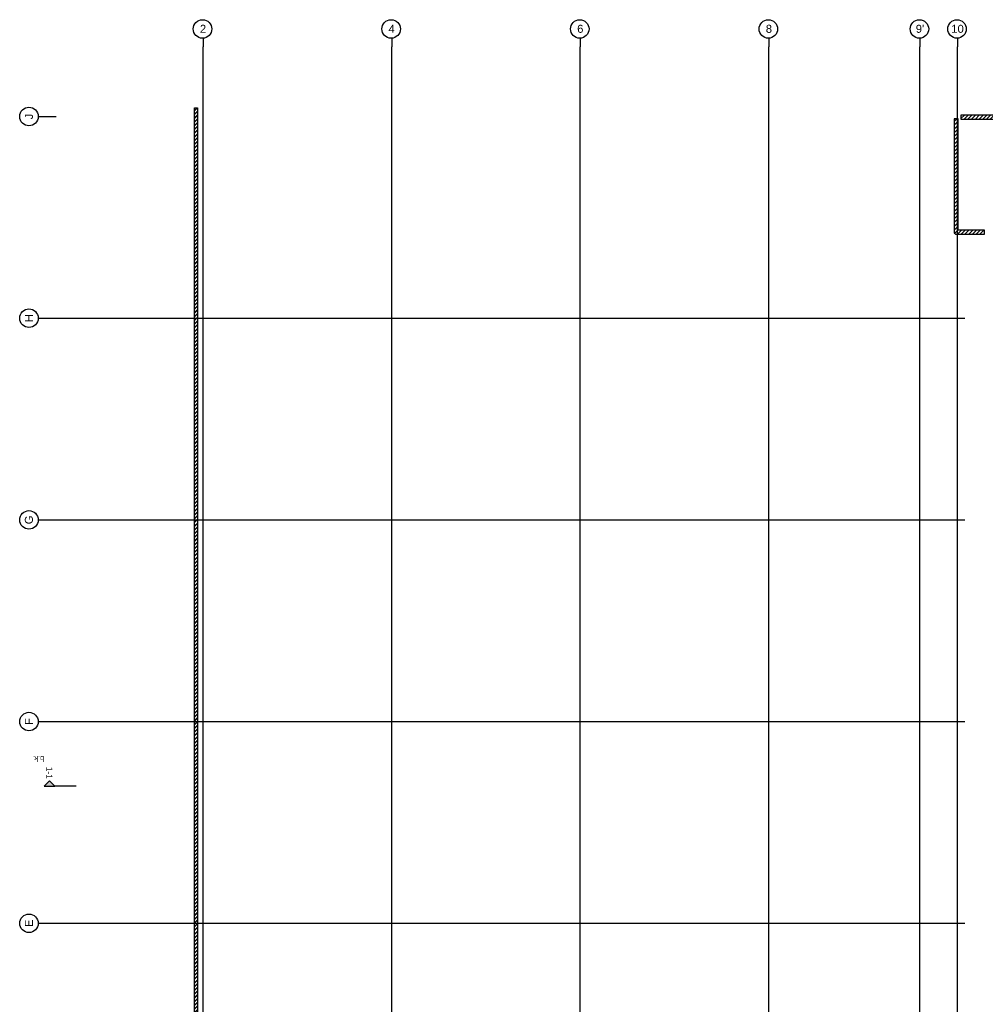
# Model space of a CAD drawing. Header units: millimetres. Extents: x -38031 to 110605, y -22066 to 88711.
# Tile 50 of 116: x -38031 to -1530, y 25034 to 62233. Entities that reach past the tile are written whole.
import ezdxf
from ezdxf.enums import TextEntityAlignment as Align

# ---------------------------------------------------------------- set-up
doc = ezdxf.new("R2010")
doc.units = ezdxf.units.MM
doc.header["$LTSCALE"] = 50
doc.set_wipeout_variables(frame=1)
doc.linetypes.add('STYLE_06', pattern=[1.04164, 0.625, -0.20828, 0.06943, -0.13893])
for name, color, linetype in [('AB$1A---_ATTRIB050', 8, 'Continuous'), ('AL$1A---_ALGEMEEN', 8, 'Continuous'), ('AM$1A---_ARCERING', 8, 'Continuous'), ('AT$1A---_TEKST070', 8, 'Continuous'), ('Bouwkundig', 8, 'Continuous'), ('stramien', 1, 'Continuous')]:
    doc.layers.add(name, color=color, linetype=linetype)
doc.styles.add('Arial', font='ARIAL.TTF')
doc.styles.get("Standard").update_dxf_attribs({"font": 'iso.shx'})
pattern_1 = [(45, (0, 0), (70.71068, -70.71068), [])]

# ---------------------------------------------------------------- blocks, each defined once
blk = doc.blocks.new('Group-91')
at = {"color": 0}
for points in [[(-58816, 30055), (-58816, 29905), (-55360, 29905), (-55360, 30055)], [(-46286, 30055), (-53474, 30055), (-53474, 29905), (-46286, 29905)], [(-46086, 29905), (-44481, 29905), (-44481, 30055), (-46086, 30055)], [(-29480, 29905), (-23480, 29905), (-23480, 30055), (-29480, 30055)]]:
    blk.add_wipeout(points, dxfattribs=at).dxf.layer = 'AL$1A---_ALGEMEEN'
at = {"layer": 'AM$1A---_ARCERING', "linetype": 'Continuous', "lineweight": 5}
h = blk.add_hatch(dxfattribs=at)
h.set_pattern_fill('KALKZANDSTEEN', color=256, style=0, pattern_type=2)
h.set_pattern_definition(pattern_1)
h.paths.add_polyline_path([(-58816, 30055), (-58816, 29905), (-55360, 29905), (-55360, 30055)])
h = blk.add_hatch(dxfattribs=at)
h.set_pattern_fill('KALKZANDSTEEN', color=256, style=0, pattern_type=2)
h.set_pattern_definition(pattern_1)
h.paths.add_polyline_path([(-46286, 30055), (-53474, 30055), (-53474, 29905), (-46286, 29905)])
h = blk.add_hatch(dxfattribs=at)
h.set_pattern_fill('KALKZANDSTEEN', color=256, style=0, pattern_type=2)
h.set_pattern_definition(pattern_1)
h.paths.add_polyline_path([(-46086, 29905), (-44481, 29905), (-44481, 30055), (-46086, 30055)])
h = blk.add_hatch(dxfattribs=at)
h.set_pattern_fill('KALKZANDSTEEN', color=256, style=0, pattern_type=2)
h.set_pattern_definition(pattern_1)
edge = h.paths.add_edge_path()
edge.add_line((-29480, 29905), (-23480, 29905))
edge.add_line((-23480, 29905), (-23480, 30055))
edge.add_line((-23480, 30055), (-29480, 30055))
at = {"layer": 'AL$1A---_ALGEMEEN', "color": 0}
blk.add_line((-46086, 29905), (-44481, 29905), dxfattribs=at)
for points in [[(-58816, 30055), (-58816, 29905), (-55360, 29905), (-55360, 30055)], [(-46286, 30055), (-53474, 30055), (-53474, 29905), (-46286, 29905)]]:
    blk.add_lwpolyline(points, close=True, dxfattribs=at)
at = {"layer": 'AL$1A---_ALGEMEEN', "color": 0, "flags": 128}
blk.add_lwpolyline([(-44481, 30055), (-46086, 30055), (-46086, 29905)], dxfattribs=at)
at = {"layer": 'AL$1A---_ALGEMEEN', "color": 0}
blk.add_lwpolyline([(-29480, 29905), (-23480, 29905), (-23480, 30055), (-29480, 30055)], dxfattribs=at)
blk = doc.blocks.new('Group-92')
at = {"layer": 'AM$1A---_ARCERING', "linetype": 'Continuous', "lineweight": 5}
h = blk.add_hatch(dxfattribs=at)
h.set_pattern_fill('KALKZANDSTEEN', color=256, style=0, pattern_type=2)
h.set_pattern_definition(pattern_1)
edge = h.paths.add_edge_path()
edge.add_arc((-58996, 25629), 75, 183.0572, 270)
edge.add_line((-58996, 25554), (-58921, 25554))
edge.add_line((-58921, 25554), (-57920, 25554))
edge.add_line((-57920, 25554), (-57920, 25704))
edge.add_line((-57920, 25704), (-58921, 25704))
edge.add_line((-58921, 25704), (-58921, 29911))
edge.add_line((-58921, 29911), (-59071, 29911))
edge.add_line((-59071, 29911), (-59071, 25670))
edge.add_line((-59071, 25670), (-59071, 25625))
edge.add_line((-59071, 25625), (-59071, 25625))
at = {"layer": 'AL$1A---_ALGEMEEN', "color": 0, "flags": 128}
blk.add_lwpolyline([(-59071, 25625, 0.39867), (-58996, 25554), (-58921, 25554), (-57920, 25554), (-57920, 25704), (-58921, 25704), (-58921, 29911), (-59071, 29911), (-59071, 25670), (-59071, 25625), (-59071, 25625)], format="xyb", close=True, dxfattribs=at)
at = {"layer": 'AL$1A---_ALGEMEEN', "color": 0}
blk.add_blockref('Group-91', (0, 0), dxfattribs=at)
blk = doc.blocks.new('drsnd pijl')
at = {"layer": 'AM$1A---_ARCERING', "linetype": 'Continuous', "lineweight": 0}
blk.add_hatch(color=256, dxfattribs=at).paths.add_polyline_path([(1005, 442), (200, 442), (0, 242), (-200, 442), (200, 442)])
at = {"layer": 'AL$1A---_ALGEMEEN', "color": 0}
blk.add_lwpolyline([(1005, 442), (200, 442), (0, 242), (-200, 442), (200, 442)], dxfattribs=at)
at = {"layer": 'AL$1A---_ALGEMEEN', "color": 0, "style": 'Arial'}
blk.add_attdef('peil', text='', height=227, rotation=90, dxfattribs=at).set_placement((170, -290), align=Align.BOTTOM_LEFT)
at = {"layer": 'AL$1A---_ALGEMEEN', "color": 0, "flags": 1}
blk.add_attdef('onderdeel', (-200, -700), '', height=227, dxfattribs=at)
blk = doc.blocks.new('200254 W 210e 19-03-2008')
at = {"layer": 'stramien', "linetype": 'Continuous', "lineweight": 0}
blk.add_hatch(color=256, dxfattribs=at).paths.add_polyline_path([(18316.81, 3681.46), (18300.71, 3681.46), (18296.71, 3685.46), (18292.71, 3681.46), (18300.71, 3681.46)])
at = {"layer": 'stramien', "linetype": 'STYLE_06', "ltscale": 50}
for p, q in [((18412.75, 3295.43), (18412.75, 4240.03)), ((18555.35, 3295.43), (18555.35, 4240.03)), ((18697.95, 3295.43), (18697.95, 4240.03)), ((18840.55, 3295.43), (18840.55, 4240.03))]:
    blk.add_line(p, q, dxfattribs=at)
at = {"layer": 'stramien'}
blk.add_lwpolyline([(18316.81, 3681.46), (18300.71, 3681.46), (18296.71, 3685.46), (18292.71, 3681.46), (18300.71, 3681.46)], dxfattribs=at)
at = {"layer": 'AL$1A---_ALGEMEEN', "xscale": 0.02, "yscale": 0.02, "zscale": 0.02}
blk.add_blockref('Group-92', (20161.97, 3587.45), dxfattribs=at)
at = {"layer": 'AL$1A---_ALGEMEEN'}
ref = blk.add_blockref('drsnd pijl', (18296.71, 3690.31), dxfattribs=dict(at, xscale=-0.02, yscale=0.02, zscale=0.02, rotation=180))
ref.add_attrib('peil', '1-1', dxfattribs={"layer": 'AB$1A---_ATTRIB050', "height": 4.546, "rotation": 270, "style": 'Arial'}).set_placement((18293, 3696.11), align=Align.BOTTOM_LEFT)
at = {"layer": 'stramien', "linetype": 'Continuous', "lineweight": 0}
blk.add_text('b.k.', height=4.546, rotation=180, dxfattribs=at).set_placement((18292.71, 3704.3))
at = {"layer": 'stramien', "linetype": 'Continuous', "lineweight": 0, "style": 'Arial'}
blk.add_text('1-1', height=4.546, rotation=270, dxfattribs=at).set_placement((18293, 3696.11), align=Align.BOTTOM_LEFT)
at = {"linetype": 'Continuous'}
for points in [[(18419.35, 4253.6), (18419.32, 4252.91), (18419.21, 4252.23), (18419.05, 4251.56), (18418.82, 4250.92), (18418.52, 4250.3), (18418.17, 4249.71), (18417.76, 4249.15), (18417.3, 4248.65), (18416.79, 4248.18), (18416.24, 4247.77), (18415.65, 4247.42), (18415.03, 4247.13), (18414.38, 4246.9), (18413.71, 4246.73), (18413.04, 4246.63), (18412.35, 4246.6), (18411.66, 4246.63), (18410.98, 4246.73), (18410.32, 4246.9), (18409.67, 4247.13), (18409.05, 4247.42), (18408.46, 4247.77), (18407.91, 4248.18), (18407.4, 4248.65), (18406.94, 4249.15), (18406.53, 4249.71), (18406.18, 4250.3), (18405.88, 4250.92), (18405.65, 4251.56), (18405.48, 4252.23), (18405.38, 4252.91), (18405.35, 4253.6), (18405.38, 4254.28), (18405.48, 4254.96), (18405.65, 4255.63), (18405.88, 4256.27), (18406.18, 4256.9), (18406.53, 4257.48), (18406.94, 4258.04), (18407.4, 4258.55), (18407.91, 4259.01), (18408.46, 4259.42), (18409.05, 4259.77), (18409.67, 4260.06), (18410.32, 4260.29), (18410.98, 4260.46), (18411.66, 4260.56), (18412.35, 4260.6), (18413.04, 4260.56), (18413.71, 4260.46), (18414.38, 4260.29), (18415.03, 4260.06), (18415.65, 4259.77), (18416.24, 4259.42), (18416.79, 4259.01), (18417.3, 4258.55), (18417.76, 4258.04), (18418.17, 4257.48), (18418.52, 4256.9), (18418.82, 4256.27), (18419.05, 4255.63), (18419.21, 4254.96), (18419.32, 4254.28)], [(18561.95, 4253.6), (18561.92, 4252.91), (18561.81, 4252.23), (18561.65, 4251.56), (18561.42, 4250.92), (18561.12, 4250.3), (18560.77, 4249.71), (18560.36, 4249.15), (18559.9, 4248.65), (18559.39, 4248.18), (18558.84, 4247.77), (18558.25, 4247.42), (18557.63, 4247.13), (18556.98, 4246.9), (18556.31, 4246.73), (18555.64, 4246.63), (18554.95, 4246.6), (18554.26, 4246.63), (18553.58, 4246.73), (18552.92, 4246.9), (18552.27, 4247.13), (18551.65, 4247.42), (18551.06, 4247.77), (18550.51, 4248.18), (18550, 4248.65), (18549.54, 4249.15), (18549.13, 4249.71), (18548.78, 4250.3), (18548.48, 4250.92), (18548.25, 4251.56), (18548.08, 4252.23), (18547.98, 4252.91), (18547.95, 4253.6), (18547.98, 4254.28), (18548.08, 4254.96), (18548.25, 4255.63), (18548.48, 4256.27), (18548.78, 4256.9), (18549.13, 4257.48), (18549.54, 4258.04), (18550, 4258.55), (18550.51, 4259.01), (18551.06, 4259.42), (18551.65, 4259.77), (18552.27, 4260.06), (18552.92, 4260.29), (18553.58, 4260.46), (18554.26, 4260.56), (18554.95, 4260.6), (18555.64, 4260.56), (18556.31, 4260.46), (18556.98, 4260.29), (18557.63, 4260.06), (18558.25, 4259.77), (18558.84, 4259.42), (18559.39, 4259.01), (18559.9, 4258.55), (18560.36, 4258.04), (18560.77, 4257.48), (18561.12, 4256.9), (18561.42, 4256.27), (18561.65, 4255.63), (18561.81, 4254.96), (18561.92, 4254.28)], [(18704.55, 4253.6), (18704.52, 4252.91), (18704.41, 4252.23), (18704.25, 4251.56), (18704.02, 4250.92), (18703.72, 4250.3), (18703.37, 4249.71), (18702.96, 4249.15), (18702.5, 4248.65), (18701.99, 4248.18), (18701.44, 4247.77), (18700.85, 4247.42), (18700.23, 4247.13), (18699.58, 4246.9), (18698.91, 4246.73), (18698.24, 4246.63), (18697.55, 4246.6), (18696.86, 4246.63), (18696.18, 4246.73), (18695.52, 4246.9), (18694.87, 4247.13), (18694.25, 4247.42), (18693.66, 4247.77), (18693.11, 4248.18), (18692.6, 4248.65), (18692.14, 4249.15), (18691.73, 4249.71), (18691.38, 4250.3), (18691.08, 4250.92), (18690.85, 4251.56), (18690.68, 4252.23), (18690.58, 4252.91), (18690.55, 4253.6), (18690.58, 4254.28), (18690.68, 4254.96), (18690.85, 4255.63), (18691.08, 4256.27), (18691.38, 4256.9), (18691.73, 4257.48), (18692.14, 4258.04), (18692.6, 4258.55), (18693.11, 4259.01), (18693.66, 4259.42), (18694.25, 4259.77), (18694.87, 4260.06), (18695.52, 4260.29), (18696.18, 4260.46), (18696.86, 4260.56), (18697.55, 4260.6), (18698.24, 4260.56), (18698.91, 4260.46), (18699.58, 4260.29), (18700.23, 4260.06), (18700.85, 4259.77), (18701.44, 4259.42), (18701.99, 4259.01), (18702.5, 4258.55), (18702.96, 4258.04), (18703.37, 4257.48), (18703.72, 4256.9), (18704.02, 4256.27), (18704.25, 4255.63), (18704.41, 4254.96), (18704.52, 4254.28)], [(18847.15, 4253.6), (18847.12, 4252.91), (18847.01, 4252.23), (18846.85, 4251.56), (18846.62, 4250.92), (18846.32, 4250.3), (18845.97, 4249.71), (18845.56, 4249.15), (18845.1, 4248.65), (18844.59, 4248.18), (18844.04, 4247.77), (18843.45, 4247.42), (18842.83, 4247.13), (18842.18, 4246.9), (18841.51, 4246.73), (18840.84, 4246.63), (18840.15, 4246.6), (18839.46, 4246.63), (18838.78, 4246.73), (18838.12, 4246.9), (18837.47, 4247.13), (18836.85, 4247.42), (18836.26, 4247.77), (18835.71, 4248.18), (18835.2, 4248.65), (18834.74, 4249.15), (18834.33, 4249.71), (18833.98, 4250.3), (18833.68, 4250.92), (18833.45, 4251.56), (18833.28, 4252.23), (18833.18, 4252.91), (18833.15, 4253.6), (18833.18, 4254.28), (18833.28, 4254.96), (18833.45, 4255.63), (18833.68, 4256.27), (18833.98, 4256.9), (18834.33, 4257.48), (18834.74, 4258.04), (18835.2, 4258.55), (18835.71, 4259.01), (18836.26, 4259.42), (18836.85, 4259.77), (18837.47, 4260.06), (18838.12, 4260.29), (18838.78, 4260.46), (18839.46, 4260.56), (18840.15, 4260.6), (18840.84, 4260.56), (18841.51, 4260.46), (18842.18, 4260.29), (18842.83, 4260.06), (18843.45, 4259.77), (18844.04, 4259.42), (18844.59, 4259.01), (18845.1, 4258.55), (18845.56, 4258.04), (18845.97, 4257.48), (18846.32, 4256.9), (18846.62, 4256.27), (18846.85, 4255.63), (18847.01, 4254.96), (18847.12, 4254.28)], [(18961.35, 4253.6), (18961.32, 4252.91), (18961.21, 4252.23), (18961.05, 4251.56), (18960.82, 4250.92), (18960.52, 4250.3), (18960.17, 4249.71), (18959.76, 4249.15), (18959.3, 4248.65), (18958.79, 4248.18), (18958.24, 4247.77), (18957.65, 4247.42), (18957.03, 4247.13), (18956.38, 4246.9), (18955.71, 4246.73), (18955.04, 4246.63), (18954.35, 4246.6), (18953.66, 4246.63), (18952.98, 4246.73), (18952.32, 4246.9), (18951.67, 4247.13), (18951.05, 4247.42), (18950.46, 4247.77), (18949.91, 4248.18), (18949.4, 4248.65), (18948.94, 4249.15), (18948.53, 4249.71), (18948.18, 4250.3), (18947.88, 4250.92), (18947.65, 4251.56), (18947.48, 4252.23), (18947.38, 4252.91), (18947.35, 4253.6), (18947.38, 4254.28), (18947.48, 4254.96), (18947.65, 4255.63), (18947.88, 4256.27), (18948.18, 4256.9), (18948.53, 4257.48), (18948.94, 4258.04), (18949.4, 4258.55), (18949.91, 4259.01), (18950.46, 4259.42), (18951.05, 4259.77), (18951.67, 4260.06), (18952.32, 4260.29), (18952.98, 4260.46), (18953.66, 4260.56), (18954.35, 4260.6), (18955.04, 4260.56), (18955.71, 4260.46), (18956.38, 4260.29), (18957.03, 4260.06), (18957.65, 4259.77), (18958.24, 4259.42), (18958.79, 4259.01), (18959.3, 4258.55), (18959.76, 4258.04), (18960.17, 4257.48), (18960.52, 4256.9), (18960.82, 4256.27), (18961.05, 4255.63), (18961.21, 4254.96), (18961.32, 4254.28)], [(18989.75, 4253.6), (18989.72, 4252.91), (18989.61, 4252.23), (18989.45, 4251.56), (18989.22, 4250.92), (18988.92, 4250.3), (18988.57, 4249.71), (18988.16, 4249.15), (18987.7, 4248.65), (18987.19, 4248.18), (18986.64, 4247.77), (18986.05, 4247.42), (18985.43, 4247.13), (18984.78, 4246.9), (18984.11, 4246.73), (18983.44, 4246.63), (18982.75, 4246.6), (18982.06, 4246.63), (18981.38, 4246.73), (18980.72, 4246.9), (18980.07, 4247.13), (18979.45, 4247.42), (18978.86, 4247.77), (18978.31, 4248.18), (18977.8, 4248.65), (18977.34, 4249.15), (18976.93, 4249.71), (18976.58, 4250.3), (18976.28, 4250.92), (18976.05, 4251.56), (18975.88, 4252.23), (18975.78, 4252.91), (18975.75, 4253.6), (18975.78, 4254.28), (18975.88, 4254.96), (18976.05, 4255.63), (18976.28, 4256.27), (18976.58, 4256.9), (18976.93, 4257.48), (18977.34, 4258.04), (18977.8, 4258.55), (18978.31, 4259.01), (18978.86, 4259.42), (18979.45, 4259.77), (18980.07, 4260.06), (18980.72, 4260.29), (18981.38, 4260.46), (18982.06, 4260.56), (18982.75, 4260.6), (18983.44, 4260.56), (18984.11, 4260.46), (18984.78, 4260.29), (18985.43, 4260.06), (18986.05, 4259.77), (18986.64, 4259.42), (18987.19, 4259.01), (18987.7, 4258.55), (18988.16, 4258.04), (18988.57, 4257.48), (18988.92, 4256.9), (18989.22, 4256.27), (18989.45, 4255.63), (18989.61, 4254.96), (18989.72, 4254.28)], [(18281.13, 4194.45), (18281.82, 4194.41), (18282.5, 4194.31), (18283.17, 4194.14), (18283.81, 4193.91), (18284.43, 4193.62), (18285.02, 4193.27), (18285.57, 4192.86), (18286.08, 4192.4), (18286.54, 4191.89), (18286.95, 4191.33), (18287.31, 4190.75), (18287.6, 4190.12), (18287.83, 4189.48), (18288, 4188.81), (18288.1, 4188.13), (18288.13, 4187.45), (18288.1, 4186.76), (18288, 4186.08), (18287.83, 4185.41), (18287.6, 4184.77), (18287.31, 4184.15), (18286.95, 4183.56), (18286.54, 4183), (18286.08, 4182.5), (18285.57, 4182.03), (18285.02, 4181.63), (18284.43, 4181.27), (18283.81, 4180.98), (18283.17, 4180.75), (18282.5, 4180.58), (18281.82, 4180.48), (18281.13, 4180.45), (18280.45, 4180.48), (18279.77, 4180.58), (18279.1, 4180.75), (18278.45, 4180.98), (18277.83, 4181.27), (18277.24, 4181.63), (18276.69, 4182.03), (18276.18, 4182.5), (18275.72, 4183), (18275.31, 4183.56), (18274.96, 4184.15), (18274.67, 4184.77), (18274.44, 4185.41), (18274.27, 4186.08), (18274.17, 4186.76), (18274.13, 4187.45), (18274.17, 4188.13), (18274.27, 4188.81), (18274.44, 4189.48), (18274.67, 4190.12), (18274.96, 4190.75), (18275.31, 4191.33), (18275.72, 4191.89), (18276.18, 4192.4), (18276.69, 4192.86), (18277.24, 4193.27), (18277.83, 4193.62), (18278.45, 4193.91), (18279.1, 4194.14), (18279.77, 4194.31), (18280.45, 4194.41)], [(18281.13, 4042.05), (18281.82, 4042.01), (18282.5, 4041.91), (18283.17, 4041.74), (18283.81, 4041.51), (18284.43, 4041.22), (18285.02, 4040.87), (18285.57, 4040.46), (18286.08, 4040), (18286.54, 4039.49), (18286.95, 4038.93), (18287.31, 4038.35), (18287.6, 4037.72), (18287.83, 4037.08), (18288, 4036.41), (18288.1, 4035.73), (18288.13, 4035.05), (18288.1, 4034.36), (18288, 4033.68), (18287.83, 4033.01), (18287.6, 4032.37), (18287.31, 4031.75), (18286.95, 4031.16), (18286.54, 4030.6), (18286.08, 4030.1), (18285.57, 4029.63), (18285.02, 4029.23), (18284.43, 4028.87), (18283.81, 4028.58), (18283.17, 4028.35), (18282.5, 4028.18), (18281.82, 4028.08), (18281.13, 4028.05), (18280.45, 4028.08), (18279.77, 4028.18), (18279.1, 4028.35), (18278.45, 4028.58), (18277.83, 4028.87), (18277.24, 4029.23), (18276.69, 4029.63), (18276.18, 4030.1), (18275.72, 4030.6), (18275.31, 4031.16), (18274.96, 4031.75), (18274.67, 4032.37), (18274.44, 4033.01), (18274.27, 4033.68), (18274.17, 4034.36), (18274.13, 4035.05), (18274.17, 4035.73), (18274.27, 4036.41), (18274.44, 4037.08), (18274.67, 4037.72), (18274.96, 4038.35), (18275.31, 4038.93), (18275.72, 4039.49), (18276.18, 4040), (18276.69, 4040.46), (18277.24, 4040.87), (18277.83, 4041.22), (18278.45, 4041.51), (18279.1, 4041.74), (18279.77, 4041.91), (18280.45, 4042.01)], [(18281.13, 3889.65), (18281.82, 3889.61), (18282.5, 3889.51), (18283.17, 3889.34), (18283.81, 3889.11), (18284.43, 3888.82), (18285.02, 3888.47), (18285.57, 3888.06), (18286.08, 3887.6), (18286.54, 3887.09), (18286.95, 3886.53), (18287.31, 3885.95), (18287.6, 3885.32), (18287.83, 3884.68), (18288, 3884.01), (18288.1, 3883.33), (18288.13, 3882.65), (18288.1, 3881.96), (18288, 3881.28), (18287.83, 3880.61), (18287.6, 3879.97), (18287.31, 3879.35), (18286.95, 3878.76), (18286.54, 3878.2), (18286.08, 3877.7), (18285.57, 3877.23), (18285.02, 3876.83), (18284.43, 3876.47), (18283.81, 3876.18), (18283.17, 3875.95), (18282.5, 3875.78), (18281.82, 3875.68), (18281.13, 3875.65), (18280.45, 3875.68), (18279.77, 3875.78), (18279.1, 3875.95), (18278.45, 3876.18), (18277.83, 3876.47), (18277.24, 3876.83), (18276.69, 3877.23), (18276.18, 3877.7), (18275.72, 3878.2), (18275.31, 3878.76), (18274.96, 3879.35), (18274.67, 3879.97), (18274.44, 3880.61), (18274.27, 3881.28), (18274.17, 3881.96), (18274.13, 3882.65), (18274.17, 3883.33), (18274.27, 3884.01), (18274.44, 3884.68), (18274.67, 3885.32), (18274.96, 3885.95), (18275.31, 3886.53), (18275.72, 3887.09), (18276.18, 3887.6), (18276.69, 3888.06), (18277.24, 3888.47), (18277.83, 3888.82), (18278.45, 3889.11), (18279.1, 3889.34), (18279.77, 3889.51), (18280.45, 3889.61)], [(18281.13, 3737.25), (18281.82, 3737.21), (18282.5, 3737.11), (18283.17, 3736.94), (18283.81, 3736.71), (18284.43, 3736.42), (18285.02, 3736.07), (18285.57, 3735.66), (18286.08, 3735.2), (18286.54, 3734.69), (18286.95, 3734.13), (18287.31, 3733.55), (18287.6, 3732.92), (18287.83, 3732.28), (18288, 3731.61), (18288.1, 3730.93), (18288.13, 3730.25), (18288.1, 3729.56), (18288, 3728.88), (18287.83, 3728.21), (18287.6, 3727.57), (18287.31, 3726.95), (18286.95, 3726.36), (18286.54, 3725.8), (18286.08, 3725.3), (18285.57, 3724.83), (18285.02, 3724.43), (18284.43, 3724.07), (18283.81, 3723.78), (18283.17, 3723.55), (18282.5, 3723.38), (18281.82, 3723.28), (18281.13, 3723.25), (18280.45, 3723.28), (18279.77, 3723.38), (18279.1, 3723.55), (18278.45, 3723.78), (18277.83, 3724.07), (18277.24, 3724.43), (18276.69, 3724.83), (18276.18, 3725.3), (18275.72, 3725.8), (18275.31, 3726.36), (18274.96, 3726.95), (18274.67, 3727.57), (18274.44, 3728.21), (18274.27, 3728.88), (18274.17, 3729.56), (18274.13, 3730.25), (18274.17, 3730.93), (18274.27, 3731.61), (18274.44, 3732.28), (18274.67, 3732.92), (18274.96, 3733.55), (18275.31, 3734.13), (18275.72, 3734.69), (18276.18, 3735.2), (18276.69, 3735.66), (18277.24, 3736.07), (18277.83, 3736.42), (18278.45, 3736.71), (18279.1, 3736.94), (18279.77, 3737.11), (18280.45, 3737.21)], [(18281.13, 3584.85), (18281.82, 3584.81), (18282.5, 3584.71), (18283.17, 3584.54), (18283.81, 3584.31), (18284.43, 3584.02), (18285.02, 3583.67), (18285.57, 3583.26), (18286.08, 3582.8), (18286.54, 3582.29), (18286.95, 3581.73), (18287.31, 3581.15), (18287.6, 3580.52), (18287.83, 3579.88), (18288, 3579.21), (18288.1, 3578.53), (18288.13, 3577.85), (18288.1, 3577.16), (18288, 3576.48), (18287.83, 3575.81), (18287.6, 3575.17), (18287.31, 3574.55), (18286.95, 3573.96), (18286.54, 3573.4), (18286.08, 3572.9), (18285.57, 3572.43), (18285.02, 3572.03), (18284.43, 3571.67), (18283.81, 3571.38), (18283.17, 3571.15), (18282.5, 3570.98), (18281.82, 3570.88), (18281.13, 3570.85), (18280.45, 3570.88), (18279.77, 3570.98), (18279.1, 3571.15), (18278.45, 3571.38), (18277.83, 3571.67), (18277.24, 3572.03), (18276.69, 3572.43), (18276.18, 3572.9), (18275.72, 3573.4), (18275.31, 3573.96), (18274.96, 3574.55), (18274.67, 3575.17), (18274.44, 3575.81), (18274.27, 3576.48), (18274.17, 3577.16), (18274.13, 3577.85), (18274.17, 3578.53), (18274.27, 3579.21), (18274.44, 3579.88), (18274.67, 3580.52), (18274.96, 3581.15), (18275.31, 3581.73), (18275.72, 3582.29), (18276.18, 3582.8), (18276.69, 3583.26), (18277.24, 3583.67), (18277.83, 3584.02), (18278.45, 3584.31), (18279.1, 3584.54), (18279.77, 3584.71), (18280.45, 3584.81)]]:
    blk.add_wipeout(points, dxfattribs=at).dxf.layer = 'AL$1A---_ALGEMEEN'
blk.add_wipeout([(18406.25, 4193.95), (18408.51, 4193.95), (18408.51, 3615.23), (18408.51, 3277.99), (18406.25, 3277.99), (18406.25, 3615.23)]).dxf.layer = 'AL$1A---_ALGEMEEN'
at = {"layer": 'AM$1A---_ARCERING', "linetype": 'Continuous', "lineweight": 5}
h = blk.add_hatch(dxfattribs=at)
h.set_pattern_fill('BAKSTEEN', color=256, style=0, pattern_type=2)
h.set_pattern_definition([(45, (0, 0), (1.41421356, -1.41421356), []), (45, (0.1414, -0.1414), (1.41421356, -1.41421356), [])])
h.paths.add_polyline_path([(18406.25, 4193.95), (18408.51, 4193.95), (18408.51, 3615.23), (18408.51, 3277.99), (18406.25, 3277.99), (18406.25, 3615.23)])
at = {"layer": 'AL$1A---_ALGEMEEN'}
blk.add_lwpolyline([(18406.25, 4193.95), (18408.51, 4193.95), (18408.51, 3615.23), (18408.51, 3277.99), (18406.25, 3277.99), (18406.25, 3615.23)], close=True, dxfattribs=at)
at = {"layer": 'stramien', "linetype": 'Continuous'}
for p, q in [((18412.75, 4246.78), (18412.75, 4240.03)), ((18555.35, 4246.78), (18555.35, 4240.03)), ((18697.95, 4246.78), (18697.95, 4240.03)), ((18840.55, 4246.78), (18840.55, 4240.03)), ((18954.75, 4246.78), (18954.75, 4240.03)), ((18983.15, 4246.78), (18983.15, 4240.03)), ((18288.21, 4187.45), (18301.71, 4187.45)), ((18288.21, 4035.05), (18301.71, 4035.05)), ((18288.21, 3882.65), (18301.71, 3882.65)), ((18288.21, 3730.25), (18301.71, 3730.25)), ((18288.21, 3577.85), (18301.71, 3577.85))]:
    blk.add_line(p, q, dxfattribs=at)
at = {"layer": 'stramien', "linetype": 'STYLE_06', "ltscale": 50}
for p, q in [((18954.75, 2715.95), (18954.75, 4240.03)), ((18288.13, 4035.05), (18988.75, 4035.05)), ((18288.13, 3882.65), (18988.75, 3882.65)), ((18288.13, 3730.25), (18988.75, 3730.25)), ((18288.13, 3577.85), (18988.75, 3577.85))]:
    blk.add_line(p, q, dxfattribs=at)
at = {"layer": 'stramien', "ltscale": 10}
blk.add_line((18983.15, 3258.45), (18983.15, 4240.03), dxfattribs=at)
at = {"layer": 'stramien', "linetype": 'Continuous'}
for centre in [(18412.35, 4253.6), (18554.95, 4253.6), (18697.55, 4253.6), (18840.15, 4253.6), (18954.35, 4253.6), (18982.75, 4253.6), (18281.13, 4187.45), (18281.13, 4035.05), (18281.13, 3882.65), (18281.13, 3730.25), (18281.13, 3577.85)]:
    blk.add_circle(centre, 7, dxfattribs=at)
at = {"layer": 'AT$1A---_TEKST070', "char_height": 6.061, "attachment_point": 2, "line_spacing_factor": 0.967741, "style": 'Arial'}
for s, insert in [('{\\C256;\\l2}', (18412.75, 4256.74)), ('{\\C256;\\l4}', (18555.35, 4256.74)), ('{\\C256;\\l6}', (18697.95, 4256.74)), ('{\\C256;\\l8}', (18840.55, 4256.74)), ("{\\C256;\\l9'}", (18954.75, 4256.74)), ('{\\C256;\\l10}', (18983.15, 4256.74))]:
    blk.add_mtext(s, dxfattribs=dict(at, insert=insert))
at = {"layer": 'AT$1A---_TEKST070', "char_height": 6.061, "attachment_point": 5, "rotation": 90, "line_spacing_factor": 0.967741, "style": 'Arial'}
for s, insert in [('{\\C256;\\lJ}', (18281.13, 4187.45)), ('{\\C256;\\lH}', (18281.13, 4035.05)), ('{\\C256;\\lG}', (18281.13, 3882.65)), ('{\\C256;\\lF}', (18281.13, 3730.25)), ('{\\C256;\\lE}', (18281.13, 3577.85))]:
    blk.add_mtext(s, dxfattribs=dict(at, insert=insert))
at = {"layer": 'stramien', "char_height": 6.061, "attachment_point": 2, "line_spacing_factor": 0.967741, "style": 'Arial'}
for s, insert in [('{\\C256;\\l2}', (18412.75, 4256.74)), ('{\\C256;\\l4}', (18555.35, 4256.74)), ('{\\C256;\\l6}', (18697.95, 4256.74)), ('{\\C256;\\l8}', (18840.55, 4256.74)), ("{\\C256;\\l9'}", (18954.75, 4256.74)), ('{\\C256;\\l10}', (18983.15, 4256.74))]:
    blk.add_mtext(s, dxfattribs=dict(at, insert=insert))
at = {"layer": 'stramien', "char_height": 6.061, "attachment_point": 5, "rotation": 90, "line_spacing_factor": 0.967741, "style": 'Arial'}
for s, insert in [('{\\C256;\\lJ}', (18281.13, 4187.45)), ('{\\C256;\\lH}', (18281.13, 4035.05)), ('{\\C256;\\lG}', (18281.13, 3882.65)), ('{\\C256;\\lF}', (18281.13, 3730.25)), ('{\\C256;\\lE}', (18281.13, 3577.85))]:
    blk.add_mtext(s, dxfattribs=dict(at, insert=insert))

msp = doc.modelspace()

# ---------------------------------------------------------------- block references
at = {"layer": 'Bouwkundig', "xscale": 50, "yscale": 50, "zscale": 50}
msp.add_blockref('200254 W 210e 19-03-2008', (-951737, -150797), dxfattribs=at)

doc.saveas('drawing.dxf')
